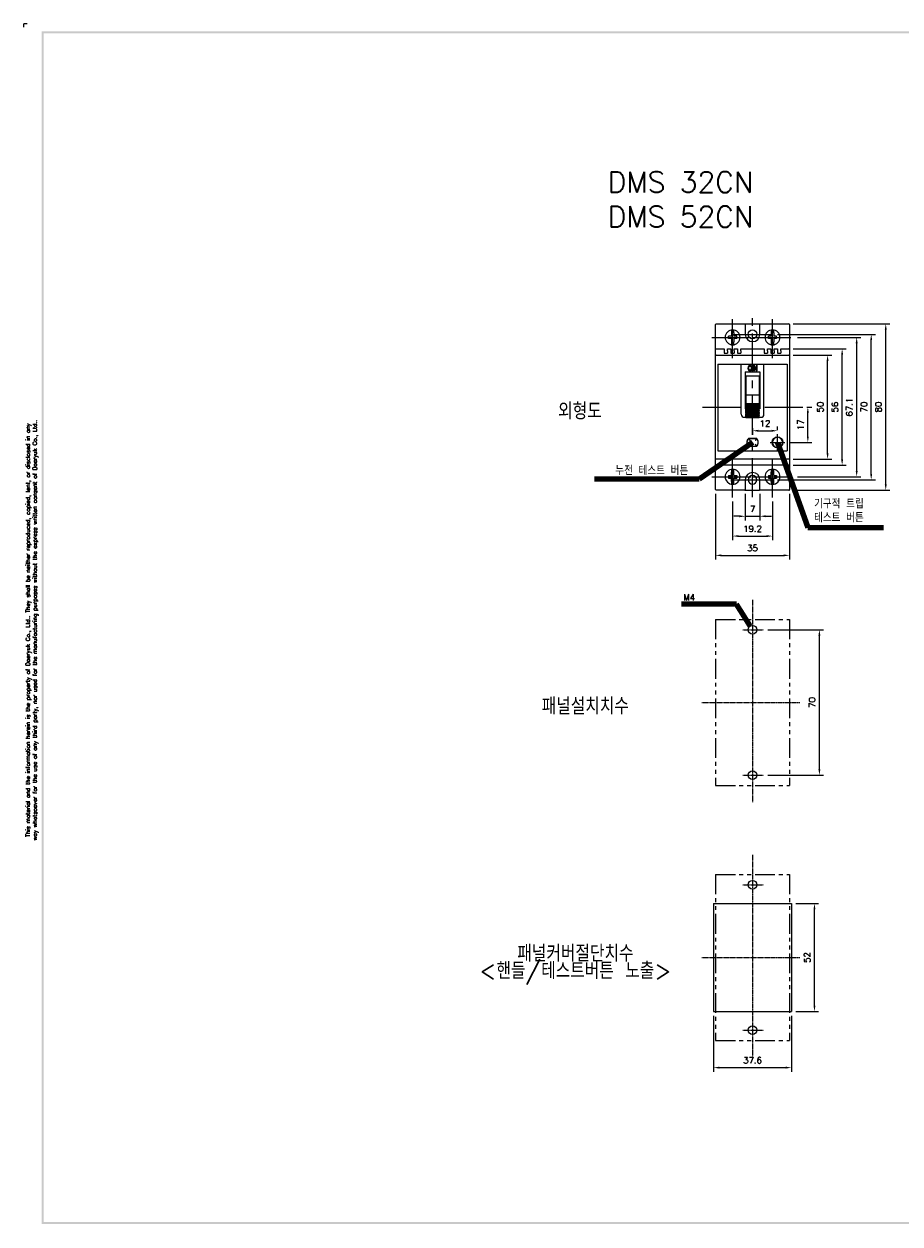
# Model space of a CAD drawing. Extents: x 2148 to 3564, y -907 to 1559.
# Tile 1 of 3: x 2736 to 3158, y 982 to 1559. Entities that reach past the tile are written whole.
import ezdxf

# ---------------------------------------------------------------- set-up
doc = ezdxf.new("R2010")
doc.units = 0
doc.header["$LTSCALE"] = 3
doc.header["$MEASUREMENT"] = 0
doc.linetypes.add('CENTER', pattern=[2, 1.25, -0.25, 0.25, -0.25])
doc.linetypes.add('PHANTOM', pattern=[12.7, 6.35, -1.27, 1.27, -1.27, 1.27, -1.27])
doc.layers.get('0').update_dxf_attribs({"linetype": 'CONTINUOUS'})
doc.layers.get('Defpoints').update_dxf_attribs({"linetype": 'CONTINUOUS'})
for name, color, linetype in [('cen', 1, 'CENTER'), ('CENTER', 1, 'CENTER'), ('di', 3, 'CONTINUOUS'), ('DIM', 3, 'CONTINUOUS'), ('dwg', 7, 'CONTINUOUS')]:
    doc.layers.add(name, color=color, linetype=linetype)
doc.styles.add('KIM', font='ROMANS.shx', dxfattribs={"height": 5, "bigfont": 'GSG1.shx'})
doc.styles.get("Standard").update_dxf_attribs({"font": 'romans.shx', "height": 3, "bigfont": 'ghs.shx'})
doc.dimstyles.get("Standard").update_dxf_attribs({"dimtxt": 0.18, "dimasz": 0.18, "dimexe": 0.18, "dimexo": 0.0625, "dimgap": 0.09, "dimtad": 0, "dimtih": 1, "dimtoh": 1, "dimdec": 4, "dimzin": 0, "dimdsep": 46, "dimtxsty": 'Standard', "dimcen": 0.09, "dimadec": 0, "dimazin": 0, "dimtfac": 1, "dimtdec": 4, "dimtofl": 0, "dimtmove": 0, "dimatfit": 3, "dimfxl": 0, "dimtolj": 1, "dimtzin": 0, "dimarcsym": 0})
doc.dimstyles.new('STANDARD$0', dxfattribs={"dimtxt": 5, "dimasz": 5, "dimexe": 1, "dimexo": 2, "dimgap": 2, "dimtad": 1, "dimdec": 4, "dimzin": 12, "dimdsep": 46, "dimtxsty": 'KIM', "dimcen": -1, "dimdle": 0.1, "dimadec": 0, "dimazin": 0, "dimtfac": 1, "dimtdec": 4, "dimtmove": 0, "dimatfit": 3, "dimfxl": 0, "dimtolj": 1, "dimtzin": 0, "dimarcsym": 0})

# ---------------------------------------------------------------- blocks, each defined once
blk = doc.blocks.new('*D80')
at = {"layer": 'Defpoints', "color": 0}
for p in [(3105.89, 1135.91), (3116.88, 1135.91), (3105.89, 1083.91)]:
    blk.add_point(p, dxfattribs=at)
at = {"layer": 'DIM'}
for p, q in [((3107.89, 1135.91), (3118.88, 1135.91)), ((3116.88, 1086.71), (3116.88, 1133.11)), ((3107.89, 1083.91), (3118.88, 1083.91))]:
    blk.add_line(p, q, dxfattribs=at)
for points in [[(3116.42, 1133.11), (3117.35, 1133.11), (3116.88, 1135.91)], [(3116.42, 1086.71), (3117.35, 1086.71), (3116.88, 1083.91)]]:
    blk.add_solid(points, dxfattribs=at)
at = {"layer": 'DIM', "insert": (3113.38, 1109.91), "char_height": 3, "attachment_point": 5, "rotation": 90}
blk.add_mtext('\\A1;52', dxfattribs=at)
blk = doc.blocks.new('*D81')
at = {"layer": 'Defpoints', "color": 0}
for p in [(3092.38, 1267.63), (3119.26, 1267.63), (3092.38, 1197.63)]:
    blk.add_point(p, dxfattribs=at)
at = {"layer": 'DIM'}
for p, q in [((3094.38, 1267.63), (3121.26, 1267.63)), ((3119.26, 1200.43), (3119.26, 1264.83)), ((3094.38, 1197.63), (3121.26, 1197.63))]:
    blk.add_line(p, q, dxfattribs=at)
for points in [[(3118.79, 1264.83), (3119.73, 1264.83), (3119.26, 1267.63)], [(3118.79, 1200.43), (3119.73, 1200.43), (3119.26, 1197.63)]]:
    blk.add_solid(points, dxfattribs=at)
at = {"layer": 'DIM', "insert": (3115.76, 1232.63), "char_height": 3, "attachment_point": 5, "rotation": 90}
blk.add_mtext('\\A1;70', dxfattribs=at)
blk = doc.blocks.new('*D82')
at = {"layer": 'Defpoints', "color": 0}
for p in [(3068.29, 1083.91), (3105.89, 1083.91), (3105.89, 1056.9)]:
    blk.add_point(p, dxfattribs=at)
at = {"layer": 'DIM'}
for p, q in [((3068.29, 1081.91), (3068.29, 1054.9)), ((3105.89, 1081.91), (3105.89, 1054.9)), ((3071.09, 1056.9), (3103.09, 1056.9))]:
    blk.add_line(p, q, dxfattribs=at)
for points in [[(3071.09, 1057.37), (3071.09, 1056.43), (3068.29, 1056.9)], [(3103.09, 1057.37), (3103.09, 1056.43), (3105.89, 1056.9)]]:
    blk.add_solid(points, dxfattribs=at)
at = {"layer": 'DIM', "insert": (3087.09, 1060.4), "char_height": 3, "attachment_point": 5}
blk.add_mtext('\\A1;37.6', dxfattribs=at)
blk = doc.blocks.new('*D88')
at = {"layer": 'Defpoints', "color": 0}
for p in [(3104.59, 1414.8), (3151.2, 1414.8), (3104.59, 1334.8)]:
    blk.add_point(p, dxfattribs=at)
at = {"layer": 'DIM'}
for p, q in [((3106.59, 1414.8), (3153.2, 1414.8)), ((3151.2, 1337.6), (3151.2, 1412)), ((3106.59, 1334.8), (3153.2, 1334.8))]:
    blk.add_line(p, q, dxfattribs=at)
for points in [[(3150.73, 1412), (3151.67, 1412), (3151.2, 1414.8)], [(3150.73, 1337.6), (3151.67, 1337.6), (3151.2, 1334.8)]]:
    blk.add_solid(points, dxfattribs=at)
at = {"layer": 'DIM', "insert": (3147.7, 1374.8), "char_height": 3, "attachment_point": 5, "rotation": 90}
blk.add_mtext('\\A1;80', dxfattribs=at)
blk = doc.blocks.new('*D89')
at = {"layer": 'Defpoints', "color": 0}
for p in [(3069.29, 1335.1), (3104.89, 1335.1), (3104.89, 1303.43)]:
    blk.add_point(p, dxfattribs=at)
at = {"layer": 'DIM'}
for p, q in [((3069.29, 1333.1), (3069.29, 1301.43)), ((3104.89, 1333.1), (3104.89, 1301.43)), ((3072.09, 1303.43), (3102.09, 1303.43))]:
    blk.add_line(p, q, dxfattribs=at)
for points in [[(3072.09, 1303.9), (3072.09, 1302.96), (3069.29, 1303.43)], [(3102.09, 1303.9), (3102.09, 1302.96), (3104.89, 1303.43)]]:
    blk.add_solid(points, dxfattribs=at)
at = {"layer": 'DIM', "insert": (3087.09, 1306.93), "char_height": 3, "attachment_point": 5}
blk.add_mtext('\\A1;35', dxfattribs=at)
blk = doc.blocks.new('*D90')
at = {"layer": 'Defpoints', "color": 0}
for p in [(3077.49, 1331.3), (3096.69, 1331.3), (3096.69, 1312.71)]:
    blk.add_point(p, dxfattribs=at)
at = {"layer": 'DIM'}
for p, q in [((3077.49, 1329.3), (3077.49, 1310.71)), ((3096.69, 1329.3), (3096.69, 1310.71)), ((3080.29, 1312.71), (3093.89, 1312.71))]:
    blk.add_line(p, q, dxfattribs=at)
for points in [[(3080.29, 1313.18), (3080.29, 1312.25), (3077.49, 1312.71)], [(3093.89, 1313.18), (3093.89, 1312.25), (3096.69, 1312.71)]]:
    blk.add_solid(points, dxfattribs=at)
at = {"layer": 'DIM', "insert": (3087.09, 1316.21), "char_height": 3, "attachment_point": 5}
blk.add_mtext('\\A1;19.2', dxfattribs=at)
blk = doc.blocks.new('*D91')
at = {"layer": 'Defpoints', "color": 0}
for p in [(3083.59, 1335.1), (3090.59, 1335.1), (3090.59, 1322.25)]:
    blk.add_point(p, dxfattribs=at)
at = {"layer": 'DIM'}
for p, q in [((3083.59, 1333.1), (3083.59, 1320.25)), ((3090.59, 1333.1), (3090.59, 1320.25)), ((3080.79, 1322.25), (3077.99, 1322.25)), ((3083.59, 1322.25), (3090.59, 1322.25)), ((3093.39, 1322.25), (3096.19, 1322.25))]:
    blk.add_line(p, q, dxfattribs=at)
for points in [[(3080.79, 1322.71), (3080.79, 1321.78), (3083.59, 1322.25)], [(3093.39, 1322.71), (3093.39, 1321.78), (3090.59, 1322.25)]]:
    blk.add_solid(points, dxfattribs=at)
at = {"layer": 'DIM', "insert": (3087.09, 1325.75), "char_height": 3, "attachment_point": 5}
blk.add_mtext('\\A1;7', dxfattribs=at)
blk = doc.blocks.new('*D92')
at = {"layer": 'Defpoints', "color": 0}
for p in [(3104.59, 1402.8), (3130.2, 1402.8), (3104.59, 1346.8)]:
    blk.add_point(p, dxfattribs=at)
at = {"layer": 'DIM'}
for p, q in [((3106.59, 1402.8), (3132.2, 1402.8)), ((3130.2, 1349.6), (3130.2, 1400)), ((3106.59, 1346.8), (3132.2, 1346.8))]:
    blk.add_line(p, q, dxfattribs=at)
for points in [[(3129.73, 1400), (3130.67, 1400), (3130.2, 1402.8)], [(3129.73, 1349.6), (3130.67, 1349.6), (3130.2, 1346.8)]]:
    blk.add_solid(points, dxfattribs=at)
at = {"layer": 'DIM', "insert": (3126.7, 1374.8), "char_height": 3, "attachment_point": 5, "rotation": 90}
blk.add_mtext('\\A1;56', dxfattribs=at)
blk = doc.blocks.new('*D93')
at = {"layer": 'Defpoints', "color": 0}
for p in [(3104.59, 1399.8), (3123.2, 1399.8), (3104.59, 1349.8)]:
    blk.add_point(p, dxfattribs=at)
at = {"layer": 'DIM'}
for p, q in [((3106.59, 1399.8), (3125.2, 1399.8)), ((3123.2, 1352.6), (3123.2, 1397)), ((3106.59, 1349.8), (3125.2, 1349.8))]:
    blk.add_line(p, q, dxfattribs=at)
for points in [[(3122.73, 1397), (3123.67, 1397), (3123.2, 1399.8)], [(3122.73, 1352.6), (3123.67, 1352.6), (3123.2, 1349.8)]]:
    blk.add_solid(points, dxfattribs=at)
at = {"layer": 'DIM', "insert": (3119.7, 1374.8), "char_height": 3, "attachment_point": 5, "rotation": 90}
blk.add_mtext('\\A1;50', dxfattribs=at)
blk = doc.blocks.new('*D76')
at = {"layer": 'Defpoints', "color": 0}
for p in [(3106.64, 1408.35), (3137.2, 1408.35), (3106.64, 1341.25)]:
    blk.add_point(p, dxfattribs=at)
at = {"layer": 'DIM'}
for p, q in [((3108.64, 1408.35), (3139.2, 1408.35)), ((3137.2, 1344.05), (3137.2, 1405.55)), ((3108.64, 1341.25), (3139.2, 1341.25))]:
    blk.add_line(p, q, dxfattribs=at)
for points in [[(3136.73, 1405.55), (3137.67, 1405.55), (3137.2, 1408.35)], [(3136.73, 1344.05), (3137.67, 1344.05), (3137.2, 1341.25)]]:
    blk.add_solid(points, dxfattribs=at)
at = {"layer": 'DIM', "insert": (3133.7, 1374.8), "char_height": 3, "attachment_point": 5, "rotation": 90}
blk.add_mtext('\\A1;67.1', dxfattribs=at)
blk = doc.blocks.new('*D77')
at = {"layer": 'Defpoints', "color": 0}
for p in [(3097.04, 1409.8), (3144.2, 1409.8), (3097.04, 1339.8)]:
    blk.add_point(p, dxfattribs=at)
at = {"layer": 'DIM'}
for p, q in [((3099.04, 1409.8), (3146.2, 1409.8)), ((3144.2, 1342.6), (3144.2, 1407)), ((3099.04, 1339.8), (3146.2, 1339.8))]:
    blk.add_line(p, q, dxfattribs=at)
for points in [[(3143.73, 1407), (3144.67, 1407), (3144.2, 1409.8)], [(3143.73, 1342.6), (3144.67, 1342.6), (3144.2, 1339.8)]]:
    blk.add_solid(points, dxfattribs=at)
at = {"layer": 'DIM', "insert": (3140.7, 1374.8), "char_height": 3, "attachment_point": 5, "rotation": 90}
blk.add_mtext('\\A1;70', dxfattribs=at)
blk = doc.blocks.new('*D78')
at = {"layer": 'Defpoints', "color": 0}
for p in [(3087.09, 1366.66), (3099.09, 1363.41), (3099.09, 1361.72)]:
    blk.add_point(p, dxfattribs=at)
at = {"layer": 'DIM'}
for p, q in [((3087.09, 1364.66), (3087.09, 1361.41)), ((3089.89, 1363.41), (3096.29, 1363.41)), ((3099.09, 1363.72), (3099.09, 1365.41))]:
    blk.add_line(p, q, dxfattribs=at)
for points in [[(3089.89, 1363.87), (3089.89, 1362.94), (3087.09, 1363.41)], [(3096.29, 1363.87), (3096.29, 1362.94), (3099.09, 1363.41)]]:
    blk.add_solid(points, dxfattribs=at)
at = {"layer": 'DIM', "insert": (3093.09, 1366.91), "char_height": 3, "attachment_point": 5}
blk.add_mtext('\\A1;12', dxfattribs=at)
blk = doc.blocks.new('*D79')
at = {"layer": 'Defpoints', "color": 0}
for p in [(3111.24, 1374.8), (3113.69, 1374.8), (3102.67, 1357.8)]:
    blk.add_point(p, dxfattribs=at)
at = {"layer": 'DIM'}
for p, q in [((3113.24, 1374.8), (3115.69, 1374.8)), ((3113.69, 1360.6), (3113.69, 1372)), ((3104.67, 1357.8), (3115.69, 1357.8))]:
    blk.add_line(p, q, dxfattribs=at)
for points in [[(3113.23, 1372), (3114.16, 1372), (3113.69, 1374.8)], [(3113.23, 1360.6), (3114.16, 1360.6), (3113.69, 1357.8)]]:
    blk.add_solid(points, dxfattribs=at)
at = {"layer": 'DIM', "insert": (3110.19, 1366.3), "char_height": 3, "attachment_point": 5, "rotation": 90}
blk.add_mtext('\\A1;17', dxfattribs=at)

msp = doc.modelspace()

# ---------------------------------------------------------------- linework, layer by layer
at = {"color": 7}
for p, q in [((3069.287, 1402.496), (3069.287, 1414.496)), ((3069.587, 1414.796), (3083.287, 1414.796)), ((3076.887, 1410.566), (3076.887, 1408.946)), ((3078.087, 1410.566), (3078.087, 1408.946)), ((3083.287, 1414.796), (3083.687, 1414.796)), ((3083.587, 1414.496), (3083.587, 1409.796)), ((3083.687, 1414.796), (3090.487, 1414.796)), ((3090.487, 1414.796), (3090.887, 1414.796)), ((3090.587, 1409.796), (3090.587, 1414.496)), ((3090.887, 1414.796), (3104.587, 1414.796)), ((3096.087, 1410.566), (3096.087, 1408.946)), ((3097.287, 1410.566), (3097.287, 1408.946)), ((3104.887, 1414.496), (3104.887, 1402.496)), ((3076.887, 1408.946), (3075.487, 1408.946)), ((3075.487, 1407.746), (3075.487, 1408.946)), ((3076.887, 1407.746), (3075.487, 1407.746)), ((3076.887, 1407.746), (3076.887, 1406.126)), ((3079.487, 1408.946), (3078.087, 1408.946)), ((3079.487, 1407.746), (3078.087, 1407.746)), ((3078.087, 1407.746), (3078.087, 1406.126)), ((3079.487, 1407.746), (3079.487, 1408.946)), ((3096.087, 1408.946), (3094.687, 1408.946)), ((3094.687, 1407.746), (3094.687, 1408.946)), ((3096.087, 1407.746), (3094.687, 1407.746)), ((3096.087, 1407.746), (3096.087, 1406.126)), ((3098.687, 1408.946), (3097.287, 1408.946)), ((3098.687, 1407.746), (3097.287, 1407.746)), ((3097.287, 1407.746), (3097.287, 1406.126)), ((3098.687, 1407.746), (3098.687, 1408.946)), ((3069.287, 1401.796), (3069.287, 1402.496)), ((3069.287, 1399.496), (3069.287, 1401.796)), ((3069.287, 1398.296), (3069.287, 1399.496)), ((3069.287, 1351.296), (3069.287, 1398.296)), ((3069.587, 1402.796), (3073.487, 1402.796)), ((3069.587, 1399.796), (3104.587, 1399.796)), ((3073.487, 1402.796), (3073.487, 1401.796)), ((3073.487, 1401.796), (3073.487, 1400.796)), ((3073.487, 1400.796), (3075.087, 1400.796)), ((3075.087, 1402.796), (3076.687, 1402.796)), ((3075.087, 1401.796), (3075.087, 1402.796)), ((3075.087, 1401.796), (3075.087, 1400.796)), ((3076.687, 1402.796), (3076.687, 1401.796)), ((3076.687, 1401.796), (3076.687, 1400.796)), ((3076.687, 1400.796), (3078.287, 1400.796)), ((3078.287, 1402.796), (3079.887, 1402.796)), ((3078.287, 1401.796), (3078.287, 1402.796)), ((3078.287, 1401.796), (3078.287, 1400.796)), ((3079.887, 1402.796), (3079.887, 1401.796)), ((3079.887, 1401.796), (3079.887, 1400.796)), ((3079.887, 1400.796), (3081.487, 1400.796)), ((3081.487, 1402.796), (3092.687, 1402.796)), ((3081.487, 1401.796), (3081.487, 1402.796)), ((3081.487, 1401.796), (3081.487, 1400.796)), ((3092.687, 1402.796), (3092.687, 1401.796)), ((3092.687, 1401.796), (3092.687, 1400.796)), ((3092.687, 1400.796), (3094.287, 1400.796)), ((3094.287, 1402.796), (3095.887, 1402.796)), ((3094.287, 1401.796), (3094.287, 1402.796)), ((3094.287, 1401.796), (3094.287, 1400.796)), ((3095.887, 1402.796), (3095.887, 1401.796)), ((3095.887, 1401.796), (3095.887, 1400.796)), ((3095.887, 1400.796), (3097.487, 1400.796)), ((3097.487, 1402.796), (3099.087, 1402.796)), ((3097.487, 1401.796), (3097.487, 1402.796)), ((3097.487, 1401.796), (3097.487, 1400.796)), ((3099.087, 1402.796), (3099.087, 1401.796)), ((3099.087, 1401.796), (3099.087, 1400.796)), ((3099.087, 1400.796), (3100.687, 1400.796)), ((3100.687, 1402.796), (3104.587, 1402.796)), ((3100.687, 1401.796), (3100.687, 1402.796)), ((3100.687, 1401.796), (3100.687, 1400.796)), ((3104.887, 1402.496), (3104.887, 1401.796)), ((3104.887, 1401.796), (3104.887, 1399.496)), ((3104.887, 1399.496), (3104.887, 1398.296)), ((3104.887, 1398.296), (3104.887, 1351.296)), ((3070.387, 1395.496), (3070.387, 1353.796)), ((3070.387, 1395.496), (3081.587, 1395.496)), ((3081.587, 1371.396), (3081.587, 1395.496)), ((3081.587, 1395.496), (3092.587, 1395.496)), ((3087.986, 1394.891), (3087.591, 1394.896)), ((3087.591, 1394.896), (3087.591, 1392.201)), ((3087.591, 1392.201), (3087.938, 1392.193)), ((3087.938, 1394.251), (3088.889, 1392.196)), ((3087.938, 1392.193), (3087.938, 1394.251)), ((3088.945, 1392.842), (3087.986, 1394.891)), ((3088.889, 1392.196), (3089.287, 1392.196)), ((3088.945, 1394.896), (3088.945, 1392.842)), ((3089.284, 1394.896), (3088.945, 1394.896)), ((3089.287, 1392.196), (3089.284, 1394.896)), ((3092.587, 1371.396), (3092.587, 1395.496)), ((3092.587, 1395.496), (3103.787, 1395.496)), ((3103.787, 1395.496), (3103.787, 1353.796)), ((3083.587, 1391.696), (3083.587, 1373.896)), ((3083.587, 1391.696), (3090.587, 1391.696)), ((3090.587, 1389.696), (3083.587, 1389.696)), ((3083.837, 1386.983), (3083.587, 1386.983)), ((3083.837, 1389.696), (3083.837, 1380.596)), ((3090.337, 1389.696), (3090.337, 1380.596)), ((3090.337, 1387.818), (3090.587, 1387.818)), ((3090.587, 1386.983), (3090.337, 1386.983)), ((3090.587, 1391.696), (3090.587, 1373.896)), ((3090.337, 1380.596), (3083.837, 1380.596)), ((3083.837, 1380.596), (3083.837, 1376.593)), ((3090.337, 1380.596), (3090.337, 1376.593)), ((3083.837, 1379.325), (3083.587, 1379.325)), ((3083.837, 1378.41), (3083.587, 1378.41)), ((3083.587, 1377.296), (3083.837, 1377.296)), ((3083.587, 1375.696), (3083.837, 1375.696)), ((3083.837, 1376.593), (3090.337, 1376.593)), ((3083.837, 1376.516), (3083.837, 1376.593)), ((3083.837, 1376.516), (3090.337, 1376.516)), ((3083.837, 1376.438), (3083.837, 1376.516)), ((3083.837, 1376.438), (3090.337, 1376.438)), ((3083.837, 1376.213), (3083.837, 1376.438)), ((3083.837, 1376.213), (3090.337, 1376.213)), ((3083.837, 1376.063), (3083.837, 1376.213)), ((3083.837, 1376.063), (3090.337, 1376.063)), ((3083.837, 1375.704), (3083.837, 1376.063)), ((3083.837, 1375.704), (3090.337, 1375.704)), ((3083.837, 1375.492), (3083.837, 1375.704)), ((3083.837, 1375.492), (3090.337, 1375.492)), ((3083.837, 1375.024), (3083.837, 1375.492)), ((3083.837, 1375.024), (3090.337, 1375.024)), ((3083.837, 1374.764), (3083.837, 1375.024)), ((3083.837, 1374.22), (3083.837, 1374.764)), ((3083.837, 1374.764), (3090.337, 1374.764)), ((3090.587, 1379.325), (3090.337, 1379.325)), ((3090.587, 1378.41), (3090.337, 1378.41)), ((3090.587, 1377.296), (3090.337, 1377.296)), ((3090.337, 1376.516), (3090.337, 1376.593)), ((3090.337, 1376.438), (3090.337, 1376.516)), ((3090.337, 1376.213), (3090.337, 1376.438)), ((3090.337, 1376.063), (3090.337, 1376.213)), ((3090.337, 1375.704), (3090.337, 1376.063)), ((3090.337, 1375.492), (3090.337, 1375.704)), ((3090.337, 1375.696), (3090.587, 1375.696)), ((3090.337, 1375.024), (3090.337, 1375.492)), ((3090.337, 1374.764), (3090.337, 1375.024)), ((3090.337, 1374.22), (3090.337, 1374.764)), ((3083.087, 1369.896), (3083.837, 1369.896)), ((3083.837, 1373.896), (3083.587, 1373.896)), ((3083.837, 1374.22), (3090.337, 1374.22)), ((3083.837, 1373.998), (3083.837, 1374.22)), ((3090.337, 1373.998), (3083.837, 1373.998)), ((3083.837, 1373.998), (3083.837, 1373.93)), ((3083.837, 1373.93), (3090.337, 1373.93)), ((3083.837, 1373.346), (3083.837, 1373.93)), ((3083.837, 1373.346), (3090.337, 1373.346)), ((3083.837, 1373.196), (3083.837, 1373.346)), ((3090.337, 1373.196), (3083.837, 1373.196)), ((3083.837, 1373.196), (3083.837, 1373.046)), ((3083.837, 1373.046), (3090.337, 1373.046)), ((3083.837, 1372.462), (3083.837, 1373.046)), ((3083.837, 1372.462), (3090.337, 1372.462)), ((3083.837, 1372.394), (3083.837, 1372.462)), ((3090.337, 1372.394), (3083.837, 1372.394)), ((3083.837, 1372.394), (3083.837, 1372.172)), ((3083.837, 1372.172), (3090.337, 1372.172)), ((3083.837, 1371.628), (3083.837, 1372.172)), ((3083.837, 1371.628), (3090.337, 1371.628)), ((3083.837, 1371.628), (3083.837, 1371.368)), ((3083.837, 1371.368), (3090.337, 1371.368)), ((3083.837, 1370.9), (3083.837, 1371.368)), ((3083.837, 1370.9), (3090.337, 1370.9)), ((3083.837, 1370.9), (3083.837, 1370.688)), ((3083.837, 1370.688), (3090.337, 1370.688)), ((3083.837, 1370.329), (3083.837, 1370.688)), ((3083.837, 1370.329), (3090.337, 1370.329)), ((3083.837, 1370.329), (3083.837, 1370.179)), ((3083.837, 1370.179), (3090.337, 1370.179)), ((3083.837, 1369.954), (3083.837, 1370.179)), ((3083.837, 1369.954), (3090.337, 1369.954)), ((3083.837, 1369.954), (3083.837, 1369.876)), ((3083.837, 1369.876), (3090.337, 1369.876)), ((3083.837, 1369.799), (3083.837, 1369.876)), ((3083.837, 1369.799), (3090.337, 1369.799)), ((3090.337, 1373.998), (3090.337, 1374.22)), ((3090.337, 1373.998), (3090.337, 1373.93)), ((3090.337, 1373.346), (3090.337, 1373.93)), ((3090.587, 1373.896), (3090.337, 1373.896)), ((3090.337, 1373.196), (3090.337, 1373.346)), ((3090.337, 1373.196), (3090.337, 1373.046)), ((3090.337, 1372.462), (3090.337, 1373.046)), ((3090.337, 1372.394), (3090.337, 1372.462)), ((3090.337, 1372.394), (3090.337, 1372.172)), ((3090.337, 1371.628), (3090.337, 1372.172)), ((3090.337, 1371.628), (3090.337, 1371.368)), ((3090.337, 1370.9), (3090.337, 1371.368)), ((3090.337, 1370.9), (3090.337, 1370.688)), ((3090.337, 1370.329), (3090.337, 1370.688)), ((3090.337, 1370.329), (3090.337, 1370.179)), ((3090.337, 1369.954), (3090.337, 1370.179)), ((3090.337, 1369.954), (3090.337, 1369.876)), ((3090.337, 1369.896), (3091.087, 1369.896)), ((3090.337, 1369.799), (3090.337, 1369.876)), ((3085.273, 1359.796), (3088.901, 1359.796)), ((3085.312, 1359.696), (3088.862, 1359.696)), ((3070.387, 1353.796), (3103.787, 1353.796)), ((3088.901, 1355.796), (3085.273, 1355.796)), ((3088.862, 1355.896), (3085.312, 1355.896)), ((3069.287, 1350.096), (3069.287, 1351.296)), ((3069.287, 1347.796), (3069.287, 1350.096)), ((3069.287, 1347.096), (3069.287, 1347.796)), ((3069.287, 1335.096), (3069.287, 1347.096)), ((3104.587, 1349.796), (3069.587, 1349.796)), ((3104.587, 1346.796), (3069.587, 1346.796)), ((3104.887, 1351.296), (3104.887, 1350.096)), ((3104.887, 1350.096), (3104.887, 1347.796)), ((3104.887, 1347.796), (3104.887, 1347.096)), ((3104.887, 1347.096), (3104.887, 1335.096)), ((3075.487, 1341.846), (3076.887, 1341.846)), ((3075.487, 1341.846), (3075.487, 1340.646)), ((3075.487, 1340.646), (3076.887, 1340.646)), ((3076.887, 1341.846), (3076.887, 1343.466)), ((3076.887, 1339.026), (3076.887, 1340.646)), ((3078.087, 1341.846), (3078.087, 1343.466)), ((3078.087, 1341.846), (3079.487, 1341.846)), ((3078.087, 1340.646), (3079.487, 1340.646)), ((3078.087, 1339.026), (3078.087, 1340.646)), ((3079.487, 1341.846), (3079.487, 1340.646)), ((3094.687, 1341.846), (3096.087, 1341.846)), ((3094.687, 1341.846), (3094.687, 1340.646)), ((3094.687, 1340.646), (3096.087, 1340.646)), ((3096.087, 1341.846), (3096.087, 1343.466)), ((3096.087, 1339.026), (3096.087, 1340.646)), ((3097.287, 1341.846), (3097.287, 1343.466)), ((3097.287, 1341.846), (3098.687, 1341.846)), ((3097.287, 1340.646), (3098.687, 1340.646)), ((3097.287, 1339.026), (3097.287, 1340.646)), ((3098.687, 1341.846), (3098.687, 1340.646)), ((3083.287, 1334.796), (3069.587, 1334.796)), ((3083.687, 1334.796), (3083.287, 1334.796)), ((3083.587, 1339.796), (3083.587, 1335.096)), ((3083.687, 1334.796), (3090.487, 1334.796)), ((3090.887, 1334.796), (3090.487, 1334.796)), ((3090.587, 1335.096), (3090.587, 1339.796)), ((3104.587, 1334.796), (3090.887, 1334.796)), ((3068.287, 1135.914), (3068.287, 1083.914)), ((3068.287, 1135.914), (3105.887, 1135.914)), ((3105.887, 1135.914), (3105.887, 1083.914)), ((3068.287, 1083.914), (3105.887, 1083.914))]:
    msp.add_line(p, q, dxfattribs=at)
at = {"color": 6, "linetype": 'PHANTOM', "ltscale": 0.5}
for p, q in [((3069.287, 1272.634), (3069.287, 1192.634)), ((3069.287, 1272.634), (3104.887, 1272.634)), ((3104.887, 1272.634), (3104.887, 1192.634)), ((3069.287, 1192.634), (3104.887, 1192.634)), ((3069.287, 1149.914), (3069.287, 1069.914)), ((3069.287, 1149.914), (3104.887, 1149.914)), ((3104.887, 1149.914), (3104.887, 1069.914)), ((3069.287, 1069.914), (3104.887, 1069.914))]:
    msp.add_line(p, q, dxfattribs=at)
at = {"color": 7, "extrusion": (0, 0, -1)}
for centre, radius in [((-3077.487, 1408.346), 3.6), ((-3096.687, 1408.346), 3.6), ((-3099.087, 1357.796), 2.5), ((-3077.487, 1341.246), 3.6), ((-3087.087, 1339.796), 2.1), ((-3096.687, 1341.246), 3.6)]:
    msp.add_circle(centre, radius, dxfattribs=at)
at = {"color": 7}
for centre, radius in [((3087.087, 1409.796), 2.1), ((3099.087, 1357.796), 2.6)]:
    msp.add_circle(centre, radius, dxfattribs=at)
for centre in [(3087.087, 1267.634), (3087.087, 1197.634), (3087.087, 1144.914), (3087.087, 1074.914)]:
    msp.add_circle(centre, 2.1)
for centre, radius, start, end in [((3069.587, 1414.496), 0.3, 90, 180), ((3087.087, 1409.796), 3.5, 180, 0), ((3104.587, 1414.496), 0.3, 0, 90), ((3069.587, 1402.496), 0.3, 90, 180), ((3069.587, 1399.496), 0.3, 90, 180), ((3104.587, 1402.496), 0.3, 0, 90), ((3104.587, 1399.496), 0.3, 0, 90), ((3083.087, 1371.396), 1.5, 180, 270), ((3091.087, 1371.396), 1.5, 270, 0), ((3087.087, 1357.796), 2.7, 132.205446, 227.794554), ((3087.087, 1357.796), 2.7, 312.205446, 47.794554), ((3104.587, 1347.096), 0.3, 270, 0), ((3087.087, 1339.796), 3.5, 0, 180), ((3083.287, 1335.096), 0.3, 270, 0), ((3104.587, 1335.096), 0.3, 270, 0)]:
    msp.add_arc(centre, radius, start, end, dxfattribs=at)
at = {"color": 7, "extrusion": (0, 0, -1)}
for centre, radius, start, end in [((-3083.287, 1414.496), 0.3, 90, 180), ((-3090.887, 1414.496), 0.3, 0, 90), ((-3087.087, 1357.796), 2.6, 313.04908, 46.95092), ((-3087.087, 1357.796), 2.6, 133.04908, 226.95092), ((-3069.587, 1350.096), 0.3, 270, 0), ((-3069.587, 1347.096), 0.3, 270, 0), ((-3104.587, 1350.096), 0.3, 180, 270), ((-3069.587, 1335.096), 0.3, 270, 0), ((-3090.887, 1335.096), 0.3, 270, 0)]:
    msp.add_arc(centre, radius, start, end, dxfattribs=at)
at = {"color": 7}
for points, knots in [([(3076.887, 1411.902), (3076.887, 1411.878), (3076.887, 1411.852), (3076.887, 1411.727), (3076.887, 1411.604), (3076.887, 1411.327), (3076.887, 1411.171), (3076.887, 1410.865), (3076.887, 1410.715), (3076.887, 1410.566)], [0, 0, 0, 0, 0.0888341, 0.0888341, 0.4054692, 0.4054692, 0.721813, 0.721813, 1, 1, 1, 1]), ([(3078.087, 1410.566), (3078.087, 1410.593), (3078.087, 1410.619), (3078.087, 1410.83), (3078.087, 1411.016), (3078.087, 1411.347), (3078.087, 1411.498), (3078.087, 1411.7), (3078.087, 1411.766), (3078.087, 1411.845), (3078.087, 1411.865), (3078.087, 1411.884)], [0, 0, 0, 0, 0.050027, 0.050027, 0.4043748, 0.4043748, 0.7404922, 0.7404922, 0.9313812, 0.9313812, 1, 1, 1, 1]), ([(3096.087, 1411.902), (3096.087, 1411.878), (3096.087, 1411.852), (3096.087, 1411.727), (3096.087, 1411.604), (3096.087, 1411.327), (3096.087, 1411.171), (3096.087, 1410.865), (3096.087, 1410.715), (3096.087, 1410.566)], [0, 0, 0, 0, 0.0888341, 0.0888341, 0.4054692, 0.4054692, 0.721813, 0.721813, 1, 1, 1, 1]), ([(3097.287, 1410.566), (3097.287, 1410.593), (3097.287, 1410.619), (3097.287, 1410.83), (3097.287, 1411.016), (3097.287, 1411.347), (3097.287, 1411.498), (3097.287, 1411.7), (3097.287, 1411.766), (3097.287, 1411.845), (3097.287, 1411.865), (3097.287, 1411.884)], [0, 0, 0, 0, 0.050027, 0.050027, 0.4043748, 0.4043748, 0.7404922, 0.7404922, 0.9313812, 0.9313812, 1, 1, 1, 1]), ([(3076.887, 1406.126), (3076.887, 1405.974), (3076.887, 1405.82), (3076.887, 1405.504), (3076.887, 1405.34), (3076.887, 1405.06), (3076.887, 1404.938), (3076.887, 1404.827), (3076.887, 1404.813), (3076.887, 1404.799)], [0, 0, 0, 0, 0.2872871, 0.2872871, 0.6235543, 0.6235543, 0.9478752, 0.9478752, 1, 1, 1, 1]), ([(3078.087, 1404.803), (3078.087, 1404.866), (3078.087, 1404.942), (3078.087, 1405.146), (3078.087, 1405.286), (3078.087, 1405.589), (3078.087, 1405.756), (3078.087, 1405.991), (3078.087, 1406.058), (3078.087, 1406.126)], [0, 0, 0, 0, 0.232076, 0.232076, 0.5500981, 0.5500981, 0.8726734, 0.8726734, 1, 1, 1, 1]), ([(3096.087, 1406.126), (3096.087, 1405.974), (3096.087, 1405.82), (3096.087, 1405.504), (3096.087, 1405.34), (3096.087, 1405.06), (3096.087, 1404.938), (3096.087, 1404.827), (3096.087, 1404.813), (3096.087, 1404.799)], [0, 0, 0, 0, 0.2872871, 0.2872871, 0.6235543, 0.6235543, 0.9478752, 0.9478752, 1, 1, 1, 1]), ([(3097.287, 1404.803), (3097.287, 1404.866), (3097.287, 1404.942), (3097.287, 1405.146), (3097.287, 1405.286), (3097.287, 1405.589), (3097.287, 1405.756), (3097.287, 1405.991), (3097.287, 1406.058), (3097.287, 1406.126)], [0, 0, 0, 0, 0.232076, 0.232076, 0.5500981, 0.5500981, 0.8726734, 0.8726734, 1, 1, 1, 1]), ([(3085.136, 1394.562), (3084.957, 1394.302), (3084.867, 1393.963), (3084.867, 1393.543), (3084.867, 1393.119), (3084.957, 1392.774), (3085.136, 1392.51)], [0, 0, 0, 0, 0.5, 0.5, 0.5, 1, 1, 1, 1]), ([(3086.587, 1394.562), (3086.404, 1394.822), (3086.16, 1394.953), (3085.556, 1394.953), (3085.314, 1394.822), (3085.136, 1394.562)], [0, 0, 0, 0, 0.5, 0.5, 1, 1, 1, 1]), ([(3085.136, 1392.51), (3085.314, 1392.246), (3085.556, 1392.114), (3086.16, 1392.114), (3086.404, 1392.246), (3086.77, 1392.774), (3086.861, 1393.119), (3086.861, 1393.543), (3086.861, 1393.963), (3086.77, 1394.302), (3086.587, 1394.562)], [0, 0, 0, 0, 0.25, 0.25, 0.5, 0.5, 0.75, 0.75, 0.75, 1, 1, 1, 1]), ([(3085.398, 1392.8), (3085.291, 1392.993), (3085.237, 1393.241), (3085.237, 1393.543), (3085.237, 1393.843), (3085.291, 1394.086), (3085.398, 1394.273)], [0, 0, 0, 0, 0.5, 0.5, 0.5, 1, 1, 1, 1]), ([(3085.398, 1394.273), (3085.506, 1394.461), (3085.659, 1394.554), (3085.858, 1394.554), (3086.052, 1394.554), (3086.204, 1394.461), (3086.317, 1394.273)], [0, 0, 0, 0, 0.5, 0.5, 0.5, 1, 1, 1, 1]), ([(3086.317, 1392.8), (3086.204, 1392.608), (3086.052, 1392.512), (3085.858, 1392.512), (3085.659, 1392.512), (3085.506, 1392.608), (3085.398, 1392.8)], [0, 0, 0, 0, 0.5, 0.5, 0.5, 1, 1, 1, 1]), ([(3086.317, 1394.273), (3086.427, 1394.086), (3086.483, 1393.843), (3086.483, 1393.543), (3086.483, 1393.241), (3086.427, 1392.993), (3086.317, 1392.8)], [0, 0, 0, 0, 0.5, 0.5, 0.5, 1, 1, 1, 1]), ([(3083.585, 1387.785), (3083.61, 1387.79), (3083.692, 1387.802), (3083.777, 1387.81), (3083.837, 1387.814)], [0, 0, 0, 0, 0.3082874, 1, 1, 1, 1]), ([(3085.312, 1359.697), (3085.314, 1359.692), (3085.315, 1359.688), (3085.326, 1359.661), (3085.335, 1359.64), (3085.356, 1359.586), (3085.37, 1359.553), (3085.402, 1359.475), (3085.42, 1359.431), (3085.46, 1359.336), (3085.483, 1359.284), (3085.531, 1359.175), (3085.557, 1359.118), (3085.612, 1359.001), (3085.641, 1358.94), (3085.686, 1358.849), (3085.701, 1358.818), (3085.732, 1358.757), (3085.748, 1358.726), (3085.764, 1358.696)], [0, 0, 0, 0, 0.125, 0.125, 0.25, 0.25, 0.375, 0.375, 0.5, 0.5, 0.625, 0.625, 0.75, 0.75, 0.875, 0.875, 0.9375, 0.9375, 1, 1, 1, 1]), ([(3088.862, 1359.697), (3088.861, 1359.692), (3088.859, 1359.688), (3088.848, 1359.661), (3088.84, 1359.64), (3088.818, 1359.586), (3088.805, 1359.553), (3088.773, 1359.475), (3088.754, 1359.431), (3088.714, 1359.336), (3088.691, 1359.284), (3088.643, 1359.175), (3088.617, 1359.118), (3088.563, 1359.001), (3088.534, 1358.94), (3088.489, 1358.849), (3088.473, 1358.818), (3088.442, 1358.757), (3088.426, 1358.726), (3088.41, 1358.696)], [0, 0, 0, 0, 0.125, 0.125, 0.25, 0.25, 0.375, 0.375, 0.5, 0.5, 0.625, 0.625, 0.75, 0.75, 0.875, 0.875, 0.9375, 0.9375, 1, 1, 1, 1]), ([(3085.764, 1356.896), (3085.748, 1356.866), (3085.732, 1356.835), (3085.701, 1356.774), (3085.686, 1356.743), (3085.641, 1356.652), (3085.612, 1356.591), (3085.557, 1356.474), (3085.531, 1356.417), (3085.483, 1356.308), (3085.46, 1356.256), (3085.42, 1356.161), (3085.402, 1356.117), (3085.37, 1356.039), (3085.356, 1356.006), (3085.335, 1355.952), (3085.326, 1355.931), (3085.315, 1355.904), (3085.311, 1355.892), (3085.313, 1355.897)], [0, 0, 0, 0, 0.0625, 0.0625, 0.125, 0.125, 0.25, 0.25, 0.375, 0.375, 0.5, 0.5, 0.625, 0.625, 0.75, 0.75, 0.875, 0.875, 1, 1, 1, 1]), ([(3088.41, 1356.896), (3088.426, 1356.866), (3088.442, 1356.835), (3088.473, 1356.774), (3088.489, 1356.743), (3088.534, 1356.652), (3088.563, 1356.591), (3088.617, 1356.474), (3088.643, 1356.417), (3088.691, 1356.308), (3088.714, 1356.256), (3088.754, 1356.161), (3088.773, 1356.117), (3088.805, 1356.039), (3088.818, 1356.006), (3088.84, 1355.952), (3088.848, 1355.931), (3088.859, 1355.904), (3088.864, 1355.892), (3088.862, 1355.897)], [0, 0, 0, 0, 0.0625, 0.0625, 0.125, 0.125, 0.25, 0.25, 0.375, 0.375, 0.5, 0.5, 0.625, 0.625, 0.75, 0.75, 0.875, 0.875, 1, 1, 1, 1]), ([(3076.887, 1344.801), (3076.887, 1344.736), (3076.887, 1344.655), (3076.887, 1344.446), (3076.887, 1344.306), (3076.887, 1344.003), (3076.887, 1343.836), (3076.887, 1343.601), (3076.887, 1343.534), (3076.887, 1343.466)], [0, 0, 0, 0, 0.2432019, 0.2432019, 0.5566164, 0.5566164, 0.8745181, 0.8745181, 1, 1, 1, 1]), ([(3078.087, 1343.466), (3078.087, 1343.618), (3078.087, 1343.772), (3078.087, 1344.088), (3078.087, 1344.252), (3078.087, 1344.532), (3078.087, 1344.654), (3078.087, 1344.759), (3078.087, 1344.769), (3078.087, 1344.779)], [0, 0, 0, 0, 0.2925262, 0.2925262, 0.6349255, 0.6349255, 0.9651608, 0.9651608, 1, 1, 1, 1]), ([(3096.087, 1344.801), (3096.087, 1344.736), (3096.087, 1344.655), (3096.087, 1344.446), (3096.087, 1344.306), (3096.087, 1344.003), (3096.087, 1343.836), (3096.087, 1343.601), (3096.087, 1343.534), (3096.087, 1343.466)], [0, 0, 0, 0, 0.2432019, 0.2432019, 0.5566164, 0.5566164, 0.8745181, 0.8745181, 1, 1, 1, 1]), ([(3097.287, 1343.466), (3097.287, 1343.618), (3097.287, 1343.772), (3097.287, 1344.088), (3097.287, 1344.252), (3097.287, 1344.532), (3097.287, 1344.654), (3097.287, 1344.759), (3097.287, 1344.769), (3097.287, 1344.779)], [0, 0, 0, 0, 0.2925262, 0.2925262, 0.6349255, 0.6349255, 0.9651608, 0.9651608, 1, 1, 1, 1]), ([(3076.887, 1339.026), (3076.887, 1338.999), (3076.887, 1338.973), (3076.887, 1338.762), (3076.887, 1338.576), (3076.887, 1338.245), (3076.887, 1338.094), (3076.887, 1337.892), (3076.887, 1337.826), (3076.887, 1337.742), (3076.887, 1337.717), (3076.887, 1337.695)], [0, 0, 0, 0, 0.0491873, 0.0491873, 0.3975876, 0.3975876, 0.7280635, 0.7280635, 0.9157486, 0.9157486, 1, 1, 1, 1]), ([(3078.087, 1337.706), (3078.087, 1337.725), (3078.087, 1337.746), (3078.087, 1337.865), (3078.087, 1337.988), (3078.087, 1338.265), (3078.087, 1338.421), (3078.087, 1338.727), (3078.087, 1338.877), (3078.087, 1339.026)], [0, 0, 0, 0, 0.0714104, 0.0714104, 0.3941003, 0.3941003, 0.7164934, 0.7164934, 1, 1, 1, 1]), ([(3096.087, 1339.026), (3096.087, 1338.999), (3096.087, 1338.973), (3096.087, 1338.762), (3096.087, 1338.576), (3096.087, 1338.245), (3096.087, 1338.094), (3096.087, 1337.892), (3096.087, 1337.826), (3096.087, 1337.742), (3096.087, 1337.717), (3096.087, 1337.695)], [0, 0, 0, 0, 0.0491873, 0.0491873, 0.3975876, 0.3975876, 0.7280635, 0.7280635, 0.9157486, 0.9157486, 1, 1, 1, 1]), ([(3097.287, 1337.706), (3097.287, 1337.725), (3097.287, 1337.746), (3097.287, 1337.865), (3097.287, 1337.988), (3097.287, 1338.265), (3097.287, 1338.421), (3097.287, 1338.727), (3097.287, 1338.877), (3097.287, 1339.026)], [0, 0, 0, 0, 0.0714104, 0.0714104, 0.3941003, 0.3941003, 0.7164934, 0.7164934, 1, 1, 1, 1])]:
    msp.add_open_spline(points, degree=3, knots=knots, dxfattribs=at)
at = {"layer": 'cen', "color": 1, "linetype": 'CENTER', "ltscale": 5}
for p, q in [((3077.487, 1398.396), (3077.487, 1418.296)), ((3087.087, 1331.403), (3087.087, 1419.143)), ((3096.687, 1398.396), (3096.687, 1418.296)), ((3077.137, 1409.796), (3097.037, 1409.796)), ((3067.537, 1408.346), (3087.437, 1408.346)), ((3086.737, 1408.346), (3106.637, 1408.346))]:
    msp.add_line(p, q, dxfattribs=at)
at = {"layer": 'CENTER', "color": 1, "ltscale": 0.1}
for p, q in [((3087.087, 1282.025), (3087.087, 1184.664)), ((3082.381, 1267.634), (3092.375, 1267.634)), ((3062.634, 1232.634), (3109.848, 1232.634)), ((3082.381, 1197.634), (3092.375, 1197.634)), ((3087.087, 1159.305), (3087.087, 1061.944)), ((3082.381, 1144.914), (3092.375, 1144.914)), ((3062.634, 1109.914), (3109.848, 1109.914)), ((3082.381, 1074.914), (3092.375, 1074.914))]:
    msp.add_line(p, q, dxfattribs=at)
at = {"layer": 'di'}
for p in [(2737.874, 1559.15), (2736.374, 1557.65)]:
    msp.add_line(p, (2736.374, 1559.15), dxfattribs=at)
at = {"layer": 'DIM', "color": 1, "linetype": 'CENTER', "ltscale": 5}
for p, q in [((3062.937, 1374.796), (3111.237, 1374.796)), ((3095.498, 1357.796), (3102.671, 1357.796)), ((3099.087, 1353.94), (3099.087, 1361.72)), ((3077.487, 1331.296), (3077.487, 1351.196)), ((3096.687, 1331.296), (3096.687, 1351.196)), ((3067.537, 1341.246), (3087.437, 1341.246)), ((3086.737, 1341.246), (3106.637, 1341.246)), ((3077.137, 1339.796), (3097.037, 1339.796))]:
    msp.add_line(p, q, dxfattribs=at)
at = {"layer": 'dwg'}
for points in [[(2744.874, 1555.65), (2745.874, 1554.65), (3560.874, 1555.65), (3559.874, 1554.65)], [(2744.874, 981.65), (2745.874, 982.15), (2744.874, 1555.65), (2745.874, 1554.65)], [(3560.874, 981.65), (3559.874, 982.65), (2744.874, 981.65), (2745.874, 982.65)]]:
    msp.add_trace(points, dxfattribs=at)

# ---------------------------------------------------------------- texts
at = {"layer": 'di', "char_height": 8, "attachment_point": 1}
for s, insert, width in [('{\\Fromans,hgs|c129;외형도}', (2993.496, 1376.836), 74.93994), ('{\\Fromans,hgs|c129;패널설치치수}', (2985.597, 1234.85), 135.45529), ('{\\Fromans,hgs|c129;패널커버절단치수}', (2973.852, 1115.876), 177.9211)]:
    msp.add_mtext(s, dxfattribs=dict(at, insert=insert, width=width))
at = {"layer": 'di', "insert": (2740.241, 1267.48), "char_height": 2, "width": 218.76599, "attachment_point": 5, "rotation": 90}
msp.add_mtext('\\A1;This material and the information herein is the property of Daeryuk Co., Ltd.. They shall be neither reproduced, copied, lent, or disclosed in any\\Pway whatsoever for the use of any third party, nor used for the manufacturing purposes without the express written consent of Daeryuk Co., Ltd..', dxfattribs=at)
at = {"layer": 'di', "char_height": 4}
for s, insert, attachment_point in [('누전 테스트 버튼', (3056.124, 1342.027), 9), ('기구적 트립 \\P테스트 버튼', (3116.701, 1319.363), 7)]:
    msp.add_mtext(s, dxfattribs=dict(at, insert=insert, attachment_point=attachment_point))
at = {"layer": 'DIM', "attachment_point": 1}
for s, insert, char_height, width in [('{\\Fromans,hgs|c129;DMS 32CN\\PDMS 52CN}', (3017.28, 1488.082), 10, 782.77285), ('\\pt104;{\\Fromans,hgs|c129;<핸들/테스트버튼 노출>}', (2955.601, 1107.55), 8, 207.68749)]:
    msp.add_mtext(s, dxfattribs=dict(at, insert=insert, char_height=char_height, width=width))
at = {"layer": 'DIM', "insert": (3053.742, 1284.679), "char_height": 3, "attachment_point": 1}
msp.add_mtext('M4', dxfattribs=at)

# ---------------------------------------------------------------- dimensions: what is measured, and where the dimension line sits
at = {"layer": 'DIM'}
for base, p1, p2, picture, middle in [((3144.199, 1409.796), (3097.037, 1339.796), (3097.037, 1409.796), '*D77', (3144.199, 1374.796)), ((3151.199, 1414.796), (3104.587, 1334.796), (3104.587, 1414.796), '*D88', (3151.199, 1374.796)), ((3137.199, 1408.346), (3106.637, 1341.246), (3106.637, 1408.346), '*D76', (3137.199, 1374.796)), ((3130.199, 1402.796), (3104.587, 1346.796), (3104.587, 1402.796), '*D92', (3130.199, 1374.796)), ((3123.199, 1399.796), (3104.587, 1349.796), (3104.587, 1399.796), '*D93', (3123.199, 1374.796)), ((3113.693, 1374.796), (3102.671, 1357.796), (3111.237, 1374.796), '*D79', (3113.693, 1366.296))]:
    dim = msp.add_linear_dim(base=base, p1=p1, p2=p2, angle=90, dimstyle='STANDARD$0', override={"dimtxt": 3, "dimasz": 2.8, "dimexe": 2, "dimdec": 2, "dimzin": 8, "dimtxsty": 'Standard', "dimcen": 0, "dimclrd": 256, "dimclre": 256, "dimclrt": 256, "dimadec": 2, "dimazin": 2, "dimtfac": 0.6, "dimtdec": 2, "dimtmove": 0, "dimtzin": 8, "dimlwd": 65535, "dimlwe": 65535, "dimarcsym": 1}, dxfattribs=at)
    dim.commit()
    dim.dimension.update_dxf_attribs({"geometry": picture, "text_midpoint": middle, "dimtype": 160})
dim = msp.add_linear_dim(base=(3099.087, 1363.405), p1=(3087.087, 1366.665), p2=(3099.087, 1361.72), dimstyle='STANDARD$0', override={"dimtxt": 3, "dimasz": 2.8, "dimexe": 2, "dimdec": 2, "dimzin": 8, "dimtxsty": 'Standard', "dimcen": 0, "dimclrd": 256, "dimclre": 256, "dimclrt": 256, "dimadec": 2, "dimazin": 2, "dimtfac": 0.6, "dimtdec": 2, "dimtzin": 8, "dimlwd": 65535, "dimlwe": 65535, "dimarcsym": 1}, dxfattribs=at)
dim.commit()
dim.dimension.update_dxf_attribs({"geometry": '*D78', "text_midpoint": (3093.087, 1363.405), "dimtype": 160})
dim = msp.add_linear_dim(base=(3104.887, 1303.431), p1=(3069.287, 1335.096), p2=(3104.887, 1335.096), text='35', dimstyle='STANDARD$0', override={"dimtxt": 3, "dimasz": 2.8, "dimexe": 2, "dimdec": 2, "dimzin": 8, "dimtxsty": 'Standard', "dimcen": 0, "dimclrd": 256, "dimclre": 256, "dimclrt": 256, "dimadec": 2, "dimazin": 2, "dimtfac": 0.6, "dimtdec": 2, "dimtzin": 8, "dimlwd": 65535, "dimlwe": 65535, "dimarcsym": 1}, dxfattribs=at)
dim.commit()
dim.dimension.update_dxf_attribs({"geometry": '*D89', "text_midpoint": (3087.087, 1306.931)})
for base, p1, p2, override, picture, middle in [((3090.587, 1322.245), (3083.587, 1335.096), (3090.587, 1335.096), {"dimtxt": 3, "dimasz": 2.8, "dimexe": 2, "dimdec": 2, "dimzin": 8, "dimtxsty": 'Standard', "dimcen": 0, "dimclrd": 256, "dimclre": 256, "dimclrt": 256, "dimadec": 2, "dimazin": 2, "dimtfac": 0.6, "dimtdec": 2, "dimtzin": 8, "dimlwd": 65535, "dimlwe": 65535, "dimarcsym": 1}, '*D91', (3087.087, 1325.745)), ((3096.687, 1312.712), (3077.487, 1331.296), (3096.687, 1331.296), {"dimtxt": 3, "dimasz": 2.8, "dimexe": 2, "dimdec": 2, "dimzin": 8, "dimtxsty": 'Standard', "dimcen": 0, "dimclrd": 256, "dimclre": 256, "dimclrt": 256, "dimadec": 2, "dimazin": 2, "dimtfac": 0.6, "dimtdec": 2, "dimtzin": 8, "dimlwd": 65535, "dimlwe": 65535, "dimarcsym": 1}, '*D90', (3087.087, 1316.212)), ((3105.887, 1056.901), (3068.287, 1083.914), (3105.887, 1083.914), {"dimtxt": 3, "dimasz": 2.8, "dimexe": 2, "dimdec": 1, "dimzin": 8, "dimtxsty": 'Standard', "dimcen": 0, "dimclrd": 256, "dimclre": 256, "dimclrt": 256, "dimadec": 2, "dimazin": 2, "dimtfac": 0.6, "dimtdec": 2, "dimtzin": 8, "dimlwd": 65535, "dimlwe": 65535, "dimarcsym": 1}, '*D82', (3087.087, 1060.401))]:
    dim = msp.add_linear_dim(base=base, p1=p1, p2=p2, dimstyle='STANDARD$0', override=override, dxfattribs=at)
    dim.commit()
    dim.dimension.update_dxf_attribs({"geometry": picture, "text_midpoint": middle})
for base, p1, p2, picture, middle in [((3119.259, 1267.634), (3092.375, 1197.634), (3092.375, 1267.634), '*D81', (3115.759, 1232.634)), ((3116.882, 1135.914), (3105.887, 1083.914), (3105.887, 1135.914), '*D80', (3113.382, 1109.914))]:
    dim = msp.add_linear_dim(base=base, p1=p1, p2=p2, angle=90, dimstyle='STANDARD$0', override={"dimtxt": 3, "dimasz": 2.8, "dimexe": 2, "dimdec": 1, "dimzin": 8, "dimtxsty": 'Standard', "dimcen": 0, "dimclrd": 256, "dimclre": 256, "dimclrt": 256, "dimadec": 2, "dimazin": 2, "dimtfac": 0.6, "dimtdec": 2, "dimtzin": 8, "dimlwd": 65535, "dimlwe": 65535, "dimarcsym": 1}, dxfattribs=at)
    dim.commit()
    dim.dimension.update_dxf_attribs({"geometry": picture, "text_midpoint": middle})

# ---------------------------------------------------------------- leaders
at = {"layer": 'di', "annotation_type": 0, "has_hookline": 1, "hookline_direction": 1, "text_width": 45.067}
msp.add_leader([(3087.087, 1357.796), (3061.324, 1340.027), (3058.124, 1340.027)], dimstyle='Standard', override={"dimtxt": 4, "dimasz": 3.2, "dimexe": 2, "dimexo": 2, "dimgap": 2, "dimtad": 1, "dimtih": 0, "dimtoh": 0, "dimdec": 2, "dimzin": 8, "dimcen": 0, "dimclrd": 256, "dimclre": 256, "dimclrt": 256, "dimadec": 2, "dimazin": 2, "dimtfac": 0.6, "dimtdec": 2, "dimtofl": 1, "dimtzin": 8, "dimlwd": 65535, "dimlwe": 65535, "dimarcsym": 1}, dxfattribs=at)
at = {"layer": 'di'}
msp.add_leader([(3099.084, 1357.796), (3113.727, 1316.81), (3150.126, 1316.81)], dimstyle='Standard', override={"dimtxt": 4, "dimasz": 3.2, "dimexe": 2, "dimexo": 2, "dimgap": 2, "dimtih": 0, "dimtoh": 0, "dimdec": 2, "dimzin": 8, "dimcen": 0, "dimclrd": 256, "dimclre": 256, "dimclrt": 256, "dimadec": 2, "dimazin": 2, "dimtfac": 0.6, "dimtdec": 2, "dimtofl": 1, "dimtzin": 8, "dimlwd": 65535, "dimlwe": 65535, "dimarcsym": 1}, dxfattribs=at)
at = {"layer": 'DIM'}
msp.add_leader([(3085.989, 1269.514), (3079.341, 1279.959), (3052.828, 1279.959)], dimstyle='Standard', override={"dimtxt": 3, "dimasz": 2.8, "dimexe": 2, "dimexo": 2, "dimgap": 2, "dimtad": 1, "dimtih": 0, "dimtoh": 0, "dimdec": 2, "dimzin": 8, "dimcen": 0, "dimdle": 0.1, "dimclrd": 256, "dimclre": 256, "dimclrt": 256, "dimadec": 2, "dimazin": 2, "dimtfac": 0.6, "dimtdec": 2, "dimtofl": 1, "dimtzin": 8, "dimlwd": 65535, "dimlwe": 65535, "dimarcsym": 1}, dxfattribs=at)

doc.saveas('drawing.dxf')
